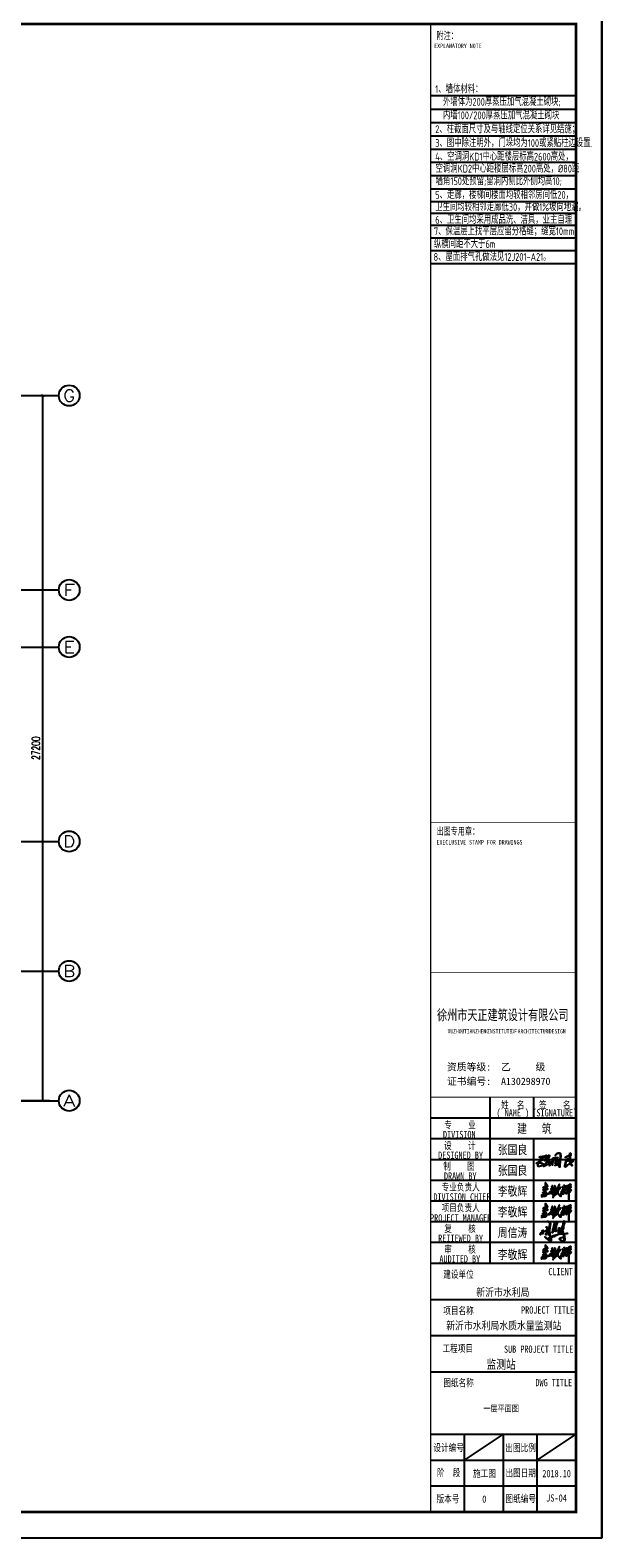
# Model space of a CAD drawing. Header units: inches. Extents: x 224620 to 3435104, y 247406 to 993300.
# Tile 81 of 110: x 312875 to 334909, y 643766 to 701924. Entities that reach past the tile are written whole.
import ezdxf
from ezdxf.enums import TextEntityAlignment as Align

# ---------------------------------------------------------------- set-up
doc = ezdxf.new("R2010")
doc.units = ezdxf.units.IN
doc.header["$MEASUREMENT"] = 0
for name, color, linetype in [('AXIS', 3, 'Continuous'), ('AXIS_TEXT', 7, 'Continuous'), ('PUB_TEXT', 7, 'Continuous'), ('PUB_TITLE', 4, 'Continuous'), ('SHEET_TEXT', 3, 'Continuous'), ('TK', 7, 'Continuous'), ('细线', 135, 'Continuous')]:
    doc.layers.add(name, color=color, linetype=linetype)
doc.styles.add('-宋体', font='txt', dxfattribs={"width": 0.8})
doc.styles.add('_TCH_AXIS', font='COMPLEX', dxfattribs={"bigfont": 'GBCBIG'})
doc.styles.add('_TCH_DIM_T3', font='SIMPLEX', dxfattribs={"width": 0.705882, "bigfont": 'GBCBIG'})
doc.styles.add('COMPLEX', font='COMPLEX')
doc.styles.add('TKHZ1', font='txt', dxfattribs={"width": 0.8})
doc.styles.add('TSSD_Dimension', font='Tssdeng.shx', dxfattribs={"width": 0.7, "bigfont": 'hztxt.shx'})
doc.styles.add('黑体', font='simhei.ttf')
doc.dimstyles.new('_TCH_ARCH&&100', dxfattribs={"dimtxt": 297.5, "dimasz": 100, "dimexe": 250, "dimexo": 300, "dimgap": 126.25, "dimtad": 1, "dimdec": 0, "dimzin": 0, "dimdsep": 46, "dimtxsty": '_TCH_DIM_T3', "dimblk": 'ARCHTICK', "dimcen": 0.09, "dimclrt": 7, "dimazin": 2, "dimtfac": 1, "dimtdec": 0, "dimtix": 1, "dimtmove": 2, "dimatfit": 3, "dimfxl": 1, "dimtolj": 1, "dimtzin": 0, "dimarcsym": 0})

# ---------------------------------------------------------------- blocks, each defined once
blk = doc.blocks.new('李敬辉')
h = blk.add_hatch(color=3)
h.paths.add_polyline_path([(3997, 950), (3920, 887), (3809, 793), (3730, 732), (3680, 669), (3670, 639), (3707, 622), (3817, 678), (3907, 708), (3970, 728), (3990, 743), (3996, 778), (4006, 824), (4012, 887), (4026, 937), (4017, 959)], flags=16)
h.paths.add_polyline_path([(4032, 1341), (3906, 1270), (3844, 1178), (3835, 1138), (3884, 1156), (3964, 1210), (4023, 1252), (4056, 1307)], flags=16)
h.paths.add_polyline_path([(3256, 1743), (3239, 1696), (3258, 1665), (3275, 1637), (3275, 1591), (3284, 1520), (3277, 1464), (3259, 1421), (3246, 1392), (3212, 1377), (3163, 1377), (3103, 1399), (3078, 1426), (3069, 1469), (3038, 1469), (3014, 1453), (3014, 1416), (3040, 1373), (3083, 1317), (3111, 1295), (3148, 1295), (3188, 1306), (3208, 1306), (3215, 1290), (3199, 1251), (3129, 1163), (3066, 1117), (3031, 1080), (2990, 1020), (2990, 980), (3003, 969), (3035, 1020), (3096, 1076), (3142, 1114), (3172, 1138), (3188, 1150), (3209, 1171), (3205, 1145), (3186, 1107), (3176, 1078), (3105, 1013), (3025, 946), (2962, 886), (2916, 846), (2880, 812), (2857, 774), (2851, 744), (2868, 730), (2914, 771), (3024, 864), (3095, 923), (3162, 988), (3200, 1041), (3222, 1053), (3243, 1067), (3270, 1067), (3247, 1030), (3206, 960), (3152, 893), (3048, 780), (2915, 625), (2820, 519), (2736, 377), (2707, 320), (2707, 272), (2718, 253), (2745, 249), (2858, 363), (2963, 495), (3041, 601), (3088, 652), (3116, 687), (3154, 721), (3170, 721), (3184, 707), (3175, 659), (3160, 609), (3147, 547), (3103, 439), (3103, 399), (3135, 384), (3182, 435), (3275, 581), (3338, 676), (3378, 766), (3378, 823), (3364, 834), (3343, 815), (3312, 748), (3275, 694), (3250, 664), (3234, 664), (3234, 707), (3218, 760), (3202, 787), (3172, 799), (3153, 812), (3179, 842), (3250, 929), (3319, 1013), (3341, 1063), (3341, 1107), (3311, 1130), (3282, 1137), (3266, 1131), (3254, 1148), (3273, 1225), (3292, 1259), (3301, 1289), (3335, 1338), (3427, 1418), (3515, 1502), (3560, 1542), (3578, 1592), (3558, 1616), (3526, 1589), (3484, 1558), (3440, 1527), (3401, 1491), (3374, 1469), (3350, 1456), (3337, 1472), (3337, 1534), (3337, 1591), (3328, 1653), (3312, 1690), (3293, 1724)])
h.paths.add_polyline_path([(2399, 950), (2324, 886), (2292, 840), (2298, 804), (2330, 753), (2348, 744), (2367, 785), (2389, 842), (2408, 898), (2408, 924), (2408, 940)], flags=16)
h.paths.add_polyline_path([(2726, 1379), (2628, 1264), (2489, 1113), (2318, 957), (2226, 889), (2165, 831), (2104, 784), (1997, 689), (2046, 668), (2184, 746), (2218, 770), (2264, 716), (2287, 696), (2287, 668), (2279, 641), (2242, 584), (2112, 461), (2008, 361), (1921, 281), (1873, 252), (1824, 186), (1872, 164), (1991, 251), (2139, 383), (2207, 458), (2250, 500), (2296, 552), (2321, 577), (2343, 577), (2377, 503), (2448, 397), (2527, 290), (2627, 189), (2710, 140), (2784, 108), (2854, 101), (2832, 152), (2738, 216), (2653, 296), (2536, 404), (2475, 502), (2432, 579), (2413, 645), (2404, 684), (2437, 807), (2461, 906), (2469, 996), (2497, 1033), (2598, 1129), (2672, 1200), (2749, 1286), (2777, 1329), (2777, 1381)])
h.paths.add_polyline_path([(1690, 731), (1619, 719), (1581, 687), (1558, 632), (1548, 602), (1587, 576), (1663, 612), (1729, 669), (1745, 726), (1710, 742)], flags=16)
h.paths.add_polyline_path([(1183, 736), (1135, 680), (1135, 638), (1188, 631), (1265, 671), (1344, 714), (1416, 757), (1452, 777), (1477, 766), (1477, 657), (1466, 577), (1446, 529), (1446, 489), (1492, 469), (1546, 469), (1627, 509), (1666, 542), (1716, 569), (1800, 611), (1824, 683), (1824, 776), (1789, 814), (1724, 836), (1652, 814), (1589, 754), (1566, 776), (1572, 820), (1640, 889), (1699, 938), (1799, 1002), (1910, 1063), (1967, 1097), (2021, 1122), (2063, 1142), (2097, 1155), (2128, 1145), (2135, 1119), (2057, 959), (1964, 794), (1870, 589), (1838, 503), (1787, 397), (1741, 285), (1721, 228), (1709, 228), (1705, 265), (1694, 299), (1697, 321), (1684, 346), (1673, 360), (1659, 385), (1666, 401), (1660, 415), (1641, 405), (1641, 366), (1657, 320), (1666, 251), (1666, 181), (1666, 123), (1666, 65), (1645, 8), (1645, -29), (1645, -69), (1667, -85), (1699, -69), (1726, -15), (1726, 32), (1737, 83), (1755, 130), (1775, 190), (1814, 304), (1860, 404), (1908, 513), (1944, 579), (1997, 689), (2070, 840), (2158, 998), (2228, 1081), (2316, 1178), (2428, 1344), (2506, 1504), (2572, 1639), (2617, 1733), (2617, 1790), (2589, 1821), (2560, 1810), (2511, 1746), (2429, 1501), (2313, 1303), (2260, 1229), (2233, 1187), (2195, 1227), (2139, 1254), (2094, 1236), (1926, 1150), (1797, 1074), (1564, 939), (1446, 862), (1288, 793), (1232, 768)])
h.paths.add_polyline_path([(1508, 1612), (1472, 1551), (1454, 1489), (1476, 1432), (1499, 1368), (1516, 1323), (1506, 1298), (1496, 1275), (1446, 1256), (1385, 1233), (1346, 1178), (1346, 1147), (1362, 1130), (1410, 1150), (1463, 1178), (1523, 1196), (1540, 1176), (1547, 1106), (1547, 1051), (1562, 1032), (1605, 1047), (1637, 1086), (1637, 1138), (1656, 1166), (1674, 1205), (1692, 1238), (1720, 1266), (1720, 1240), (1720, 1201), (1784, 1236), (1857, 1317), (1938, 1387), (2010, 1446), (2041, 1501), (2041, 1545), (1994, 1545), (1971, 1538), (1962, 1517), (1962, 1501), (1956, 1482), (1946, 1467), (1933, 1463), (1933, 1489), (1943, 1517), (1943, 1540), (1924, 1568), (1912, 1591), (1912, 1610), (1891, 1615), (1884, 1609), (1868, 1597), (1859, 1575), (1873, 1540), (1873, 1518), (1873, 1493), (1854, 1459), (1843, 1441), (1843, 1425), (1804, 1402), (1716, 1368), (1671, 1331), (1651, 1304), (1609, 1304), (1594, 1338), (1594, 1420), (1551, 1471), (1551, 1521), (1566, 1578), (1566, 1619), (1533, 1619)], flags=17)
h.paths.add_polyline_path([(168, 583), (175, 642), (267, 713), (435, 770), (553, 799), (624, 799), (670, 766), (663, 732), (608, 654), (516, 562), (471, 526), (471, 498), (528, 481), (650, 493), (809, 516), (986, 538), (1089, 557), (1146, 573), (1190, 544), (1209, 505), (1179, 451), (1103, 433), (971, 406), (838, 406), (676, 394), (617, 394), (617, 363), (653, 286), (663, 224), (644, 171), (597, 110), (500, 65), (399, 65), (276, 65), (187, 65), (113, 32), (0, 0), (31, 83), (125, 138), (254, 168), (377, 168), (435, 153), (527, 169), (556, 220), (527, 281), (446, 328), (376, 363), (288, 363), (223, 327), (138, 259), (75, 190), (16, 169), (-13, 199), (28, 265), (101, 356), (176, 421), (250, 449), (317, 467), (362, 491), (424, 559), (479, 605), (520, 656), (537, 689), (503, 689), (448, 663), (350, 616), (292, 607), (225, 582), (184, 576)])
h.paths.add_polyline_path([(454, 1236), (413, 1218), (373, 1179), (341, 1153), (323, 1137), (333, 1129), (391, 1139), (443, 1147), (467, 1163), (467, 1193), (467, 1221), (461, 1231)], flags=16)
h.paths.add_polyline_path([(585, 1900), (576, 1780), (576, 1654), (582, 1573), (582, 1527), (593, 1508), (633, 1521), (723, 1567), (788, 1589), (788, 1628), (741, 1727), (669, 1827), (623, 1882)], flags=16)
h.paths.add_polyline_path([(551, 2093), (510, 2034), (510, 1862), (521, 1723), (521, 1632), (521, 1554), (516, 1519), (503, 1492), (450, 1472), (374, 1447), (280, 1421), (207, 1395), (197, 1357), (229, 1324), (367, 1359), (439, 1381), (478, 1381), (500, 1370), (481, 1328), (411, 1299), (365, 1259), (303, 1210), (255, 1158), (215, 1107), (185, 1050), (185, 1017), (252, 1017), (370, 1048), (435, 1058), (448, 1044), (432, 976), (419, 915), (412, 872), (412, 836), (429, 822), (471, 841), (510, 895), (538, 969), (552, 1029), (565, 1083), (636, 1095), (742, 1103), (827, 1114), (890, 1121), (898, 1167), (892, 1200), (840, 1208), (742, 1208), (640, 1183), (591, 1162), (562, 1151), (543, 1162), (543, 1233), (552, 1266), (563, 1302), (577, 1349), (611, 1411), (686, 1450), (792, 1490), (880, 1536), (910, 1581), (878, 1632), (784, 1783), (711, 1896), (631, 2001), (590, 2061)])
h.paths.add_polyline_path([(4309, 1042), (4268, 1084), (4229, 1099), (4220, 1083), (4248, 1025), (4267, 1004), (4250, 960), (4210, 930), (4146, 875), (4101, 829), (4083, 811), (4083, 841), (4091, 910), (4113, 971), (4132, 1020), (4171, 1072), (4207, 1126), (4167, 1146), (4123, 1086), (4108, 1072), (4099, 1119), (4116, 1170), (4123, 1231), (4221, 1309), (4285, 1384), (4311, 1411), (4299, 1453), (4269, 1464), (4256, 1437), (4234, 1406), (4201, 1372), (4163, 1339), (4142, 1317), (4118, 1301), (4102, 1310), (4130, 1365), (4183, 1419), (4214, 1505), (4260, 1619), (4286, 1705), (4290, 1789), (4267, 1825), (4197, 1844), (4083, 1799), (3971, 1735), (3880, 1669), (3814, 1610), (3764, 1574), (3730, 1544), (3716, 1552), (3720, 1592), (3711, 1618), (3692, 1625), (3664, 1595), (3664, 1561), (3664, 1491), (3641, 1407), (3603, 1319), (3568, 1231), (3528, 1142), (3496, 1068), (3463, 1007), (3450, 962), (3450, 932), (3479, 913), (3518, 972), (3581, 1104), (3635, 1226), (3662, 1305), (3694, 1379), (3724, 1459), (3763, 1499), (3888, 1596), (3984, 1656), (4085, 1696), (4152, 1728), (4191, 1735), (4211, 1720), (4197, 1665), (4176, 1595), (4159, 1536), (4142, 1490), (4105, 1467), (4002, 1400), (3919, 1339), (3843, 1278), (3801, 1221), (3772, 1165), (3733, 1098), (3713, 1033), (3745, 1015), (3745, 995), (3782, 948), (3836, 988), (3823, 1038), (3885, 1080), (3966, 1126), (4002, 1150), (4028, 1143), (4028, 1072), (3992, 1011), (3905, 933), (3691, 755), (3588, 642), (3553, 606), (3526, 556), (3526, 503), (3567, 466), (3636, 475), (3747, 539), (3855, 601), (3933, 654), (3960, 654), (3979, 637), (3971, 581), (3967, 513), (3956, 416), (3944, 289), (3944, 132), (3935, 16), (3935, -185), (3935, -326), (3953, -425), (3953, -513), (3978, -562), (3997, -530), (3997, -405), (3997, -280), (4003, -149), (4003, -50), (4003, 47), (4013, 148), (4013, 282), (4018, 353), (4032, 518), (4036, 587), (4041, 625), (4073, 648), (4083, 698), (4092, 729), (4192, 815), (4287, 888), (4327, 955), (4344, 1002)])
for points in [[(168, 583), (175, 642), (267, 713), (435, 770), (553, 799), (624, 799), (670, 766), (663, 732), (608, 654), (516, 562), (471, 526), (471, 498), (528, 481), (650, 493), (809, 516), (986, 538), (1089, 557), (1146, 573), (1190, 544), (1209, 505), (1179, 451), (1103, 433), (971, 406), (838, 406), (676, 394), (617, 394), (617, 363), (653, 286), (663, 224), (644, 171), (597, 110), (500, 65), (399, 65), (276, 65), (187, 65), (113, 32), (0, 0), (31, 83), (125, 138), (254, 168), (377, 168), (435, 153), (527, 169), (556, 220), (527, 281), (446, 328), (376, 363), (288, 363), (223, 327), (138, 259), (75, 190), (16, 169), (-13, 199), (28, 265), (101, 356), (176, 421), (250, 449), (317, 467), (362, 491), (424, 559), (479, 605), (520, 656), (537, 689), (503, 689), (448, 663), (350, 616), (292, 607), (225, 582), (184, 576)], [(551, 2093), (510, 2034), (510, 1862), (521, 1723), (521, 1632), (521, 1554), (516, 1519), (503, 1492), (450, 1472), (374, 1447), (280, 1421), (207, 1395), (197, 1357), (229, 1324), (367, 1359), (439, 1381), (478, 1381), (500, 1370), (481, 1328), (411, 1299), (365, 1259), (303, 1210), (255, 1158), (215, 1107), (185, 1050), (185, 1017), (252, 1017), (370, 1048), (435, 1058), (448, 1044), (432, 976), (419, 915), (412, 872), (412, 836), (429, 822), (471, 841), (510, 895), (538, 969), (552, 1029), (565, 1083), (636, 1095), (742, 1103), (827, 1114), (890, 1121), (898, 1167), (892, 1200), (840, 1208), (742, 1208), (640, 1183), (591, 1162), (562, 1151), (543, 1162), (543, 1233), (552, 1266), (563, 1302), (577, 1349), (611, 1411), (686, 1450), (792, 1490), (880, 1536), (910, 1581), (878, 1632), (784, 1783), (711, 1896), (631, 2001), (590, 2061)], [(454, 1236), (413, 1218), (373, 1179), (341, 1153), (323, 1137), (333, 1129), (391, 1139), (443, 1147), (467, 1163), (467, 1193), (467, 1221), (461, 1231)], [(585, 1900), (576, 1780), (576, 1654), (582, 1573), (582, 1527), (593, 1508), (633, 1521), (723, 1567), (788, 1589), (788, 1628), (741, 1727), (669, 1827), (623, 1882)], [(1183, 736), (1135, 680), (1135, 638), (1188, 631), (1265, 671), (1344, 714), (1416, 757), (1452, 777), (1477, 766), (1477, 657), (1466, 577), (1446, 529), (1446, 489), (1492, 469), (1546, 469), (1627, 509), (1666, 542), (1716, 569), (1800, 611), (1824, 683), (1824, 776), (1789, 814), (1724, 836), (1652, 814), (1589, 754), (1566, 776), (1572, 820), (1640, 889), (1699, 938), (1799, 1002), (1910, 1063), (1967, 1097), (2021, 1122), (2063, 1142), (2097, 1155), (2128, 1145), (2135, 1119), (2057, 959), (1964, 794), (1870, 589), (1838, 503), (1787, 397), (1741, 285), (1721, 228), (1709, 228), (1705, 265), (1694, 299), (1697, 321), (1684, 346), (1673, 360), (1659, 385), (1666, 401), (1660, 415), (1641, 405), (1641, 366), (1657, 320), (1666, 251), (1666, 181), (1666, 123), (1666, 65), (1645, 8), (1645, -29), (1645, -69), (1667, -85), (1699, -69), (1726, -15), (1726, 32), (1737, 83), (1755, 130), (1775, 190), (1814, 304), (1860, 404), (1908, 513), (1944, 579), (1997, 689), (2070, 840), (2158, 998), (2228, 1081), (2316, 1178), (2428, 1344), (2506, 1504), (2572, 1639), (2617, 1733), (2617, 1790), (2589, 1821), (2560, 1810), (2511, 1746), (2429, 1501), (2313, 1303), (2260, 1229), (2233, 1187), (2195, 1227), (2139, 1254), (2094, 1236), (1926, 1150), (1797, 1074), (1564, 939), (1446, 862), (1288, 793), (1232, 768)], [(1508, 1612), (1472, 1551), (1454, 1489), (1476, 1432), (1499, 1368), (1516, 1323), (1506, 1298), (1496, 1275), (1446, 1256), (1385, 1233), (1346, 1178), (1346, 1147), (1362, 1130), (1410, 1150), (1463, 1178), (1523, 1196), (1540, 1176), (1547, 1106), (1547, 1051), (1562, 1032), (1605, 1047), (1637, 1086), (1637, 1138), (1656, 1166), (1674, 1205), (1692, 1238), (1720, 1266), (1720, 1240), (1720, 1201), (1784, 1236), (1857, 1317), (1938, 1387), (2010, 1446), (2041, 1501), (2041, 1545), (1994, 1545), (1971, 1538), (1962, 1517), (1962, 1501), (1956, 1482), (1946, 1467), (1933, 1463), (1933, 1489), (1943, 1517), (1943, 1540), (1924, 1568), (1912, 1591), (1912, 1610), (1891, 1615), (1884, 1609), (1868, 1597), (1859, 1575), (1873, 1540), (1873, 1518), (1873, 1493), (1854, 1459), (1843, 1441), (1843, 1425), (1804, 1402), (1716, 1368), (1671, 1331), (1651, 1304), (1609, 1304), (1594, 1338), (1594, 1420), (1551, 1471), (1551, 1521), (1566, 1578), (1566, 1619), (1533, 1619)], [(1690, 731), (1619, 719), (1581, 687), (1558, 632), (1548, 602), (1587, 576), (1663, 612), (1729, 669), (1745, 726), (1710, 742)], [(2726, 1379), (2628, 1264), (2489, 1113), (2318, 957), (2226, 889), (2165, 831), (2104, 784), (1997, 689), (2046, 668), (2184, 746), (2218, 770), (2264, 716), (2287, 696), (2287, 668), (2279, 641), (2242, 584), (2112, 461), (2008, 361), (1921, 281), (1873, 252), (1824, 186), (1872, 164), (1991, 251), (2139, 383), (2207, 458), (2250, 500), (2296, 552), (2321, 577), (2343, 577), (2377, 503), (2448, 397), (2527, 290), (2627, 189), (2710, 140), (2784, 108), (2854, 101), (2832, 152), (2738, 216), (2653, 296), (2536, 404), (2475, 502), (2432, 579), (2413, 645), (2404, 684), (2437, 807), (2461, 906), (2469, 996), (2497, 1033), (2598, 1129), (2672, 1200), (2749, 1286), (2777, 1329), (2777, 1381)], [(2399, 950), (2324, 886), (2292, 840), (2298, 804), (2330, 753), (2348, 744), (2367, 785), (2389, 842), (2408, 898), (2408, 924), (2408, 940)], [(3256, 1743), (3239, 1696), (3258, 1665), (3275, 1637), (3275, 1591), (3284, 1520), (3277, 1464), (3259, 1421), (3246, 1392), (3212, 1377), (3163, 1377), (3103, 1399), (3078, 1426), (3069, 1469), (3038, 1469), (3014, 1453), (3014, 1416), (3040, 1373), (3083, 1317), (3111, 1295), (3148, 1295), (3188, 1306), (3208, 1306), (3215, 1290), (3199, 1251), (3129, 1163), (3066, 1117), (3031, 1080), (2990, 1020), (2990, 980), (3003, 969), (3035, 1020), (3096, 1076), (3142, 1114), (3172, 1138), (3188, 1150), (3209, 1171), (3205, 1145), (3186, 1107), (3176, 1078), (3105, 1013), (3025, 946), (2962, 886), (2916, 846), (2880, 812), (2857, 774), (2851, 744), (2868, 730), (2914, 771), (3024, 864), (3095, 923), (3162, 988), (3200, 1041), (3222, 1053), (3243, 1067), (3270, 1067), (3247, 1030), (3206, 960), (3152, 893), (3048, 780), (2915, 625), (2820, 519), (2736, 377), (2707, 320), (2707, 272), (2718, 253), (2745, 249), (2858, 363), (2963, 495), (3041, 601), (3088, 652), (3116, 687), (3154, 721), (3170, 721), (3184, 707), (3175, 659), (3160, 609), (3147, 547), (3103, 439), (3103, 399), (3135, 384), (3182, 435), (3275, 581), (3338, 676), (3378, 766), (3378, 823), (3364, 834), (3343, 815), (3312, 748), (3275, 694), (3250, 664), (3234, 664), (3234, 707), (3218, 760), (3202, 787), (3172, 799), (3153, 812), (3179, 842), (3250, 929), (3319, 1013), (3341, 1063), (3341, 1107), (3311, 1130), (3282, 1137), (3266, 1131), (3254, 1148), (3273, 1225), (3292, 1259), (3301, 1289), (3335, 1338), (3427, 1418), (3515, 1502), (3560, 1542), (3578, 1592), (3558, 1616), (3526, 1589), (3484, 1558), (3440, 1527), (3401, 1491), (3374, 1469), (3350, 1456), (3337, 1472), (3337, 1534), (3337, 1591), (3328, 1653), (3312, 1690), (3293, 1724)], [(3997, 950), (3920, 887), (3809, 793), (3730, 732), (3680, 669), (3670, 639), (3707, 622), (3817, 678), (3907, 708), (3970, 728), (3990, 743), (3996, 778), (4006, 824), (4012, 887), (4026, 937), (4017, 959)], [(4032, 1341), (3906, 1270), (3844, 1178), (3835, 1138), (3884, 1156), (3964, 1210), (4023, 1252), (4056, 1307)]]:
    blk.add_lwpolyline(points, close=True)
for points in [[(4267, 1004), (4250, 960), (4210, 930), (4146, 875), (4101, 829), (4083, 811), (4083, 841), (4091, 910), (4113, 971), (4132, 1020), (4171, 1072), (4207, 1126), (4167, 1146), (4123, 1086), (4108, 1072), (4099, 1119), (4116, 1170), (4123, 1231), (4221, 1309), (4285, 1384), (4311, 1411), (4299, 1453), (4269, 1464), (4256, 1437), (4234, 1406), (4201, 1372), (4163, 1339), (4142, 1317), (4118, 1301), (4102, 1310), (4130, 1365), (4183, 1419), (4214, 1505), (4260, 1619), (4286, 1705), (4290, 1789), (4267, 1825), (4197, 1844), (4083, 1799), (3971, 1735), (3880, 1669), (3814, 1610), (3764, 1574), (3730, 1544), (3716, 1552), (3720, 1592), (3711, 1618), (3692, 1625), (3664, 1595), (3664, 1561), (3664, 1491), (3641, 1407), (3603, 1319), (3568, 1231), (3528, 1142), (3496, 1068), (3463, 1007), (3450, 962), (3450, 932), (3479, 913), (3518, 972), (3581, 1104), (3635, 1226), (3662, 1305), (3694, 1379), (3724, 1459), (3763, 1499), (3888, 1596), (3984, 1656), (4085, 1696), (4152, 1728), (4191, 1735), (4211, 1720), (4197, 1665), (4176, 1595), (4159, 1536), (4142, 1490), (4105, 1467), (4002, 1400), (3919, 1339), (3843, 1278), (3801, 1221), (3772, 1165), (3733, 1098), (3713, 1033), (3745, 1015), (3745, 995), (3782, 948), (3836, 988), (3823, 1038), (3885, 1080), (3966, 1126), (4002, 1150), (4028, 1143), (4028, 1072), (3992, 1011), (3905, 933), (3691, 755), (3588, 642), (3553, 606), (3526, 556), (3526, 503), (3567, 466), (3636, 475), (3747, 539), (3855, 601), (3933, 654), (3960, 654), (3979, 637), (3971, 581), (3967, 513), (3956, 416), (3944, 289), (3944, 132), (3935, 16), (3935, -185), (3935, -326), (3953, -425), (3953, -513), (3978, -562), (3997, -530), (3997, -405), (3997, -280), (4003, -149), (4003, -50), (4003, 47), (4013, 148), (4013, 282), (4018, 353), (4032, 518), (4036, 587), (4041, 625), (4073, 648), (4083, 698), (4092, 729), (4192, 815), (4287, 888), (4327, 955), (4344, 1002), (4309, 1042)], [(4309, 1042), (4268, 1084), (4229, 1099), (4220, 1083), (4248, 1025), (4267, 1004)]]:
    blk.add_lwpolyline(points)
blk = doc.blocks.new('A$C1A962DD0')
at = {"linetype": 'Continuous'}
h = blk.add_hatch(color=256, dxfattribs=at)
h.paths.add_polyline_path([(92, 26), (90, 27), (74, 18), (94, 7), (95, 12)], flags=16)
h.paths.add_polyline_path([(91, 31), (90, 32), (88, 32), (78, 24), (80, 23), (90, 27)], flags=17)
h.paths.add_polyline_path([(197, 78), (195, 79), (175, 68), (174, 66), (176, 65), (202, 69), (203, 71), (197, 76)], flags=16)
h.paths.add_polyline_path([(129, 97), (128, 98), (128, 96)], flags=16)
h.paths.add_polyline_path([(134, 103), (132, 104), (129, 99), (130, 98)], flags=16)
h.paths.add_polyline_path([(187, 105), (186, 106), (184, 104), (185, 102)], flags=16)
h.paths.add_polyline_path([(81, 105), (79, 106), (68, 101), (64, 96), (61, 88), (62, 87), (67, 91), (70, 91), (70, 88), (58, 73), (55, 67), (56, 64), (66, 72), (72, 72), (76, 64), (82, 68), (83, 73), (81, 82)], flags=16)
h.paths.add_polyline_path([(190, 108), (189, 110), (187, 107), (188, 106)], flags=16)
h.paths.add_polyline_path([(201, 110), (199, 111), (188, 100), (188, 96), (192, 95), (196, 99)], flags=16)
h.paths.add_polyline_path([(207, 137), (205, 138), (192, 117), (189, 111), (190, 109), (204, 119)], flags=16)
h.paths.add_polyline_path([(214, 171), (212, 172), (212, 157), (215, 162)], flags=16)
h.paths.add_polyline_path([(140, 172), (145, 172), (154, 166), (154, 160), (142, 139), (146, 138), (147, 136), (138, 123), (140, 122), (145, 124), (146, 121), (133, 105), (145, 105), (148, 102), (145, 92), (147, 91), (154, 95), (154, 92), (141, 86), (140, 91), (144, 99), (143, 101), (136, 100), (129, 90), (125, 90), (124, 95), (139, 116), (137, 117), (133, 115), (130, 119), (139, 129), (140, 131), (136, 131), (135, 134), (139, 138), (150, 158), (149, 165), (147, 165), (144, 168), (140, 168), (133, 161), (126, 148), (118, 111), (114, 81), (110, 76), (113, 107), (118, 114), (125, 149), (133, 167)], flags=17)
h.paths.add_polyline_path([(208, 183), (211, 183), (218, 169), (218, 161), (211, 146), (210, 130), (208, 125), (209, 114), (194, 89), (206, 89), (204, 85), (199, 81), (204, 77), (209, 69), (230, 71), (240, 74), (245, 72), (243, 68), (211, 64), (217, 46), (220, 17), (217, 7), (211, 1), (201, 0), (191, 3), (178, 15), (173, 22), (173, 26), (179, 32), (189, 35), (199, 35), (181, 29), (176, 24), (182, 12), (187, 7), (197, 2), (205, 2), (213, 7), (216, 15), (216, 29), (211, 54), (205, 65), (194, 65), (164, 60), (119, 40), (120, 42), (125, 43), (146, 54), (142, 55), (114, 46), (101, 40), (94, 35), (94, 32), (96, 30), (104, 35), (107, 35), (117, 40), (111, 36), (103, 34), (100, 31), (98, 31), (95, 27), (99, 12), (99, 5), (97, 2), (93, 2), (70, 16), (53, 32), (43, 39), (54, 34), (68, 22), (70, 22), (72, 25), (89, 37), (85, 61), (83, 64), (77, 60), (72, 59), (70, 69), (65, 68), (56, 59), (51, 59), (51, 64), (62, 80), (61, 82), (57, 80), (55, 82), (61, 95), (60, 97), (30, 84), (27, 81), (27, 71), (25, 66), (23, 66), (24, 79), (21, 80), (12, 75), (3, 66), (4, 59), (0, 64), (0, 68), (8, 76), (23, 85), (19, 97), (22, 97), (26, 93), (28, 99), (26, 91), (28, 88), (45, 94), (58, 100), (63, 104), (63, 123), (60, 126), (59, 124), (57, 124), (56, 128), (58, 130), (62, 130), (65, 127), (67, 119), (67, 105), (80, 111), (78, 113), (72, 113), (71, 115), (82, 116), (85, 136), (88, 145), (88, 160), (77, 172), (69, 177), (63, 176), (58, 173), (62, 178), (66, 180), (73, 179), (78, 176), (90, 164), (92, 158), (90, 138), (86, 123), (87, 110), (85, 108), (85, 77), (86, 73), (88, 72), (93, 77), (94, 76), (87, 67), (92, 42), (95, 40), (117, 51), (165, 64), (193, 82), (190, 86), (191, 92), (187, 93), (184, 96), (183, 100), (175, 87), (170, 73), (168, 71), (166, 72), (169, 95), (169, 119), (171, 121), (173, 120), (173, 91), (191, 118), (207, 146)])
for points in [[(208, 183), (211, 183), (218, 169), (218, 161), (211, 146), (210, 130), (208, 125), (209, 114), (194, 89), (206, 89), (204, 85), (199, 81), (204, 77), (209, 69), (230, 71), (240, 74), (245, 72), (243, 68), (211, 64), (217, 46), (220, 17), (217, 7), (211, 1), (201, 0), (191, 3), (178, 15), (173, 22), (173, 26), (179, 32), (189, 35), (199, 35), (181, 29), (176, 24), (182, 12), (187, 7), (197, 2), (205, 2), (213, 7), (216, 15), (216, 29), (211, 54), (205, 65), (194, 65), (164, 60), (119, 40), (120, 42), (125, 43), (146, 54), (142, 55), (114, 46), (101, 40), (94, 35), (94, 32), (96, 30), (104, 35), (107, 35), (117, 40), (111, 36), (103, 34), (100, 31), (98, 31), (95, 27), (99, 12), (99, 5), (97, 2), (93, 2), (70, 16), (53, 32), (43, 39), (54, 34), (68, 22), (70, 22), (72, 25), (89, 37), (85, 61), (83, 64), (77, 60), (72, 59), (70, 69), (65, 68), (56, 59), (51, 59), (51, 64), (62, 80), (61, 82), (57, 80), (55, 82), (61, 95), (60, 97), (30, 84), (27, 81), (27, 71), (25, 66), (23, 66), (24, 79), (21, 80), (12, 75), (3, 66), (4, 59), (0, 64), (0, 68), (8, 76), (23, 85), (19, 97), (22, 97), (26, 93), (28, 99), (26, 91), (28, 88), (45, 94), (58, 100), (63, 104), (63, 123), (60, 126), (59, 124), (57, 124), (56, 128), (58, 130), (62, 130), (65, 127), (67, 119), (67, 105), (80, 111), (78, 113), (72, 113), (71, 115), (82, 116), (85, 136), (88, 145), (88, 160), (77, 172), (69, 177), (63, 176), (58, 173), (62, 178), (66, 180), (73, 179), (78, 176), (90, 164), (92, 158), (90, 138), (86, 123), (87, 110), (85, 108), (85, 77), (86, 73), (88, 72), (93, 77), (94, 76), (87, 67), (92, 42), (95, 40), (117, 51), (165, 64), (193, 82), (190, 86), (191, 92), (187, 93), (184, 96), (183, 100), (175, 87), (170, 73), (168, 71), (166, 72), (169, 95), (169, 119), (171, 121), (173, 120), (173, 91), (191, 118), (207, 146), (208, 183)], [(140, 172), (145, 172), (154, 166), (154, 160), (142, 139), (146, 138), (147, 136), (138, 123), (140, 122), (145, 124), (146, 121), (133, 105), (145, 105), (148, 102), (145, 92), (147, 91), (154, 95), (154, 92), (141, 86), (140, 91), (144, 99), (143, 101), (136, 100), (129, 90), (125, 90), (124, 95), (139, 116), (137, 117), (133, 115), (130, 119), (139, 129), (140, 131), (136, 131), (135, 134), (139, 138), (150, 158), (149, 165), (147, 165), (144, 168), (140, 168), (133, 161), (126, 148), (118, 111), (114, 81), (110, 76), (113, 107), (118, 114), (125, 149), (133, 167), (140, 172)], [(207, 137), (205, 138), (192, 117), (189, 111), (190, 109), (204, 119), (207, 137)], [(214, 171), (212, 172), (212, 157), (215, 162), (214, 171)], [(81, 105), (79, 106), (68, 101), (64, 96), (61, 88), (62, 87), (67, 91), (70, 91), (70, 88), (58, 73), (55, 67), (56, 64), (66, 72), (72, 72), (76, 64), (82, 68), (83, 73), (81, 82), (81, 105)], [(92, 26), (90, 27), (74, 18), (94, 7), (95, 12), (92, 26)], [(91, 31), (90, 32), (88, 32), (78, 24), (80, 23), (90, 27), (91, 31)], [(129, 97), (128, 98), (128, 96), (129, 97)], [(134, 103), (132, 104), (129, 99), (130, 98), (134, 103)], [(197, 78), (195, 79), (175, 68), (174, 66), (176, 65), (202, 69), (203, 71), (197, 76), (197, 78)], [(187, 105), (186, 106), (184, 104), (185, 102), (187, 105)], [(190, 108), (189, 110), (187, 107), (188, 106), (190, 108)], [(201, 110), (199, 111), (188, 100), (188, 96), (192, 95), (196, 99), (201, 110)]]:
    blk.add_lwpolyline(points, dxfattribs=at)
blk = doc.blocks.new('张国良')
at = {"linetype": 'Continuous'}
h = blk.add_hatch(color=256, dxfattribs=at)
h.paths.add_polyline_path([(70, 138), (69, 139), (51, 139), (41, 137), (38, 134), (35, 122), (37, 113), (40, 110), (50, 110), (64, 114), (77, 122), (82, 127), (82, 132), (78, 137)], flags=16)
h.paths.add_polyline_path([(221, 144), (221, 146), (219, 147), (208, 139), (212, 137), (222, 137), (223, 140)], flags=16)
h.paths.add_polyline_path([(45, 149), (43, 150), (25, 139), (38, 138)], flags=16)
h.paths.add_polyline_path([(151, 155), (150, 156), (144, 155), (137, 149), (139, 142), (143, 138), (156, 149)], flags=16)
h.paths.add_polyline_path([(366, 158), (365, 159), (344, 158), (342, 155), (347, 144), (350, 143), (365, 155), (367, 157)], flags=16)
h.paths.add_polyline_path([(367, 161), (373, 161), (374, 158), (350, 141), (358, 124), (360, 122), (362, 125), (364, 114), (363, 113), (359, 117), (346, 138), (334, 128), (328, 125), (335, 133), (337, 133), (345, 140), (345, 143), (340, 153), (341, 159)])
h.paths.add_polyline_path([(209, 163), (207, 164), (205, 161), (204, 152), (206, 150)], flags=16)
h.paths.add_polyline_path([(216, 166), (214, 167), (212, 165), (209, 148), (209, 145), (212, 144), (218, 150), (218, 155), (219, 153), (221, 153), (223, 161), (221, 162), (221, 164)], flags=16)
h.paths.add_polyline_path([(76, 172), (77, 173), (68, 173), (63, 169), (60, 164), (64, 164)], flags=16)
h.paths.add_polyline_path([(78, 174), (77, 175), (77, 173)], flags=16)
h.paths.add_polyline_path([(335, 185), (333, 186), (321, 180), (323, 172), (325, 171), (330, 176)], flags=16)
h.paths.add_polyline_path([(333, 189), (335, 190), (338, 187), (338, 183), (319, 160), (317, 160), (317, 163), (322, 172), (321, 175), (318, 177), (313, 173), (307, 156), (299, 117), (299, 107), (301, 106), (323, 123), (325, 123), (310, 109), (308, 109), (303, 103), (300, 102), (296, 106), (296, 119), (309, 171), (317, 181)])
h.paths.add_polyline_path([(217, 189), (216, 190), (216, 188)], flags=16)
h.paths.add_polyline_path([(80, 189), (78, 190), (60, 180), (50, 172), (54, 171), (64, 173)], flags=16)
h.paths.add_polyline_path([(180, 190), (181, 190), (182, 179), (179, 167), (175, 122), (173, 125)])
h.paths.add_polyline_path([(342, 213), (341, 214), (341, 212)], flags=16)
h.paths.add_polyline_path([(142, 213), (141, 214), (128, 205), (117, 185), (117, 182), (113, 175), (119, 175), (128, 182), (141, 200), (143, 206)], flags=16)
h.paths.add_polyline_path([(114, 218), (115, 218), (113, 196), (110, 183), (111, 175), (114, 178), (119, 193), (125, 204), (131, 211), (139, 216), (143, 216), (147, 211), (147, 207), (135, 185), (126, 177), (131, 175), (132, 168), (123, 150), (117, 145), (93, 113), (96, 111), (102, 113), (111, 120), (139, 135), (139, 138), (135, 146), (136, 154), (144, 157), (154, 156), (158, 150), (155, 144), (144, 135), (153, 117), (150, 115), (142, 132), (140, 133), (100, 110), (89, 109), (97, 123), (101, 125), (104, 133), (124, 157), (130, 170), (130, 173), (128, 175), (116, 172), (103, 164), (99, 164), (100, 167), (108, 171), (107, 180), (110, 189), (110, 199), (113, 212), (110, 213), (88, 195), (73, 180), (74, 177), (86, 179), (86, 176), (71, 165), (53, 156), (43, 142), (44, 139), (54, 142), (67, 142), (82, 137), (85, 134), (86, 128), (80, 120), (68, 113), (52, 108), (39, 108), (35, 112), (33, 118), (34, 125), (38, 135), (24, 136), (21, 138), (21, 140), (54, 159), (61, 169), (49, 170), (47, 171), (47, 173), (56, 180), (65, 184), (91, 201), (90, 203), (70, 202), (50, 198), (48, 199), (56, 201), (58, 203), (81, 206), (90, 206), (96, 204)])
h.paths.add_polyline_path([(229, 238), (239, 238), (252, 235), (254, 233), (255, 209), (249, 158), (247, 110), (245, 108), (245, 100), (242, 100), (236, 115), (229, 125), (208, 119), (198, 118), (202, 121), (224, 126), (228, 129), (225, 135), (211, 135), (201, 137), (199, 141), (204, 142), (204, 163), (211, 170), (216, 188), (214, 190), (203, 189), (197, 192), (196, 195), (203, 193), (227, 194), (226, 191), (218, 187), (214, 176), (214, 170), (220, 168), (226, 160), (226, 155), (220, 147), (222, 145), (224, 147), (227, 145), (225, 146), (223, 142), (230, 130), (239, 132), (241, 131), (232, 126), (242, 109), (244, 117), (244, 138), (252, 200), (252, 231), (250, 233), (241, 235), (228, 235), (218, 230), (206, 219), (204, 215), (205, 220), (213, 229), (223, 236)])
h.paths.add_polyline_path([(344, 240), (348, 237), (351, 233), (351, 231), (347, 231), (347, 229), (352, 224), (352, 213), (347, 206), (345, 192), (345, 169), (342, 162), (339, 162), (342, 168), (343, 199), (345, 208), (348, 213), (345, 214), (343, 211), (341, 211), (340, 213), (322, 207), (307, 199), (301, 194), (298, 195), (316, 207), (344, 218), (345, 220), (341, 223), (340, 227), (342, 227), (345, 223), (345, 230), (347, 232), (344, 237)])
for points in [[(114, 218), (115, 218), (113, 196), (110, 183), (111, 175), (114, 178), (119, 193), (125, 204), (131, 211), (139, 216), (143, 216), (147, 211), (147, 207), (135, 185), (126, 177), (131, 175), (132, 168), (123, 150), (117, 145), (93, 113), (96, 111), (102, 113), (111, 120), (139, 135), (139, 138), (135, 146), (136, 154), (144, 157), (154, 156), (158, 150), (155, 144), (144, 135), (153, 117), (150, 115), (142, 132), (140, 133), (100, 110), (89, 109), (97, 123), (101, 125), (104, 133), (124, 157), (130, 170), (130, 173), (128, 175), (116, 172), (103, 164), (99, 164), (100, 167), (108, 171), (107, 180), (110, 189), (110, 199), (113, 212), (110, 213), (88, 195), (73, 180), (74, 177), (86, 179), (86, 176), (71, 165), (53, 156), (43, 142), (44, 139), (54, 142), (67, 142), (82, 137), (85, 134), (86, 128), (80, 120), (68, 113), (52, 108), (39, 108), (35, 112), (33, 118), (34, 125), (38, 135), (24, 136), (21, 138), (21, 140), (54, 159), (61, 169), (49, 170), (47, 171), (47, 173), (56, 180), (65, 184), (91, 201), (90, 203), (70, 202), (50, 198), (48, 199), (56, 201), (58, 203), (81, 206), (90, 206), (96, 204), (114, 218)], [(45, 149), (43, 150), (25, 139), (38, 138), (45, 149)], [(80, 189), (78, 190), (60, 180), (50, 172), (54, 171), (64, 173), (80, 189)], [(76, 172), (77, 173), (68, 173), (63, 169), (60, 164), (64, 164), (76, 172)], [(78, 174), (77, 175), (77, 173), (78, 174)], [(142, 213), (141, 214), (128, 205), (117, 185), (117, 182), (113, 175), (119, 175), (128, 182), (141, 200), (143, 206), (142, 213)], [(151, 155), (150, 156), (144, 155), (137, 149), (139, 142), (143, 138), (156, 149), (151, 155)], [(180, 190), (181, 190), (182, 179), (179, 167), (175, 122), (173, 125), (180, 190)], [(229, 238), (239, 238), (252, 235), (254, 233), (255, 209), (249, 158), (247, 110), (245, 108), (245, 100), (242, 100), (236, 115), (229, 125), (208, 119), (198, 118), (202, 121), (224, 126), (228, 129), (225, 135), (211, 135), (201, 137), (199, 141), (204, 142), (204, 163), (211, 170), (216, 188), (214, 190), (203, 189), (197, 192), (196, 195), (203, 193), (227, 194), (226, 191), (218, 187), (214, 176), (214, 170), (220, 168), (226, 160), (226, 155), (220, 147), (222, 145), (224, 147), (227, 145), (225, 146), (223, 142), (230, 130), (239, 132), (241, 131), (232, 126), (242, 109), (244, 117), (244, 138), (252, 200), (252, 231), (250, 233), (241, 235), (228, 235), (218, 230), (206, 219), (204, 215), (205, 220), (213, 229), (223, 236), (229, 238)], [(209, 163), (207, 164), (205, 161), (204, 152), (206, 150), (209, 163)], [(221, 144), (221, 146), (219, 147), (208, 139), (212, 137), (222, 137), (223, 140), (221, 144)], [(216, 166), (214, 167), (212, 165), (209, 148), (209, 145), (212, 144), (218, 150), (218, 155), (219, 153), (221, 153), (223, 161), (221, 162), (221, 164), (216, 166)], [(217, 189), (216, 190), (216, 188), (217, 189)], [(333, 189), (335, 190), (338, 187), (338, 183), (319, 160), (317, 160), (317, 163), (322, 172), (321, 175), (318, 177), (313, 173), (307, 156), (299, 117), (299, 107), (301, 106), (323, 123), (325, 123), (310, 109), (308, 109), (303, 103), (300, 102), (296, 106), (296, 119), (309, 171), (317, 181), (333, 189)], [(344, 240), (348, 237), (351, 233), (351, 231), (347, 231), (347, 229), (352, 224), (352, 213), (347, 206), (345, 192), (345, 169), (342, 162), (339, 162), (342, 168), (343, 199), (345, 208), (348, 213), (345, 214), (343, 211), (341, 211), (340, 213), (322, 207), (307, 199), (301, 194), (298, 195), (316, 207), (344, 218), (345, 220), (341, 223), (340, 227), (342, 227), (345, 223), (345, 230), (347, 232), (344, 237), (344, 240)], [(335, 185), (333, 186), (321, 180), (323, 172), (325, 171), (330, 176), (335, 185)], [(367, 161), (373, 161), (374, 158), (350, 141), (358, 124), (360, 122), (362, 125), (364, 114), (363, 113), (359, 117), (346, 138), (334, 128), (328, 125), (335, 133), (337, 133), (345, 140), (345, 143), (340, 153), (341, 159), (367, 161)], [(342, 213), (341, 214), (341, 212), (342, 213)], [(366, 158), (365, 159), (344, 158), (342, 155), (347, 144), (350, 143), (365, 155), (367, 157), (366, 158)], [(70, 138), (69, 139), (51, 139), (41, 137), (38, 134), (35, 122), (37, 113), (40, 110), (50, 110), (64, 114), (77, 122), (82, 127), (82, 132), (78, 137), (70, 138)]]:
    blk.add_lwpolyline(points, dxfattribs=at)
blk = doc.blocks.new('wrtgtg')
at = {"color": 4}
for p, q in [((7804, -4841), (7804, 52559)), ((7804, -2434), (7804, -2434)), ((2146, -4841), (7804, -4841))]:
    blk.add_line(p, q, dxfattribs=at)
at = {"color": 251}
for p, q in [((5004, -1841), (3504, -2841)), ((7804, -1841), (6304, -2841))]:
    blk.add_line(p, q, dxfattribs=at)
at = {"layer": 'PUB_TITLE'}
for p, q in [((8804, 53559), (8804, -5841)), ((7804, -4841), (7804, 52559)), ((4504, 4748), (4504, 11159)), ((6187, 10359), (6187, 11159)), ((2204, 10359), (7804, 10359)), ((2204, 9559), (7804, 9559)), ((6187, 4748), (6187, 9559)), ((2204, 8759), (7804, 8759)), ((2204, 7959), (7804, 7959)), ((2204, 7159), (7804, 7159)), ((2204, 6359), (7804, 6359)), ((2204, 5559), (7804, 5559)), ((2204, 4759), (7804, 4759)), ((2204, 4759), (7804, 4759)), ((2204, 3359), (7804, 3359)), ((2204, 1959), (7804, 1959)), ((2204, 559), (7804, 559)), ((2204, -1841), (7804, -1841)), ((3504, -1841), (3504, -4841)), ((5004, -1841), (5004, -4841)), ((6304, -1841), (6304, -4841)), ((2204, -2841), (7804, -2841)), ((2204, -3841), (7804, -3841))]:
    blk.add_line(p, q, dxfattribs=at)
blk.add_lwpolyline([(-75296, -5841), (8804, -5841), (8804, 53559), (-75296, 53559)], close=True, dxfattribs=at)
at = {"layer": 'PUB_TITLE', "const_width": 100}
blk.add_lwpolyline([(-72796, -4841), (7804, -4841), (7804, 52559), (-72796, 52559)], close=True, dxfattribs=at)
at = {"layer": 'PUB_TITLE'}
for points, const_width in [([(2204, -4841), (2204, 52559)], 50), ([(2204, 21759), (7804, 21759)], 29.7), ([(2204, 15959), (7804, 15959)], 29.7), ([(2204, 11159), (7804, 11159)], 29.7), ([(2204, 4759), (7804, 4759)], 29.7)]:
    blk.add_lwpolyline(points, dxfattribs=dict(at, const_width=const_width))
at = {"linetype": 'Continuous', "xscale": 4, "yscale": 4, "zscale": 4}
blk.add_blockref('张国良', (6200, 8052), dxfattribs=at)
for name, p, xscale, yscale, zscale in [('李敬辉', (6484, 7310), 0.264000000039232, 0.264000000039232, 0.264000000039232), ('李敬辉', (6484, 6510), 0.264000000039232, 0.264000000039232, 0.264000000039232), ('A$C1A962DD0', (6423, 5598), 4.320000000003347, 4.320000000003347, 4.320000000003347), ('李敬辉', (6484, 4910), 0.264000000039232, 0.264000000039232, 0.264000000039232)]:
    blk.add_blockref(name, p, dxfattribs=dict(xscale=xscale, yscale=yscale, zscale=zscale))
at = {"style": '黑体', "width": 0.8}
for s, height, p in [('XUZHOU', 164.3, (2858, 13617)), ('TIANZHENG', 164.3, (3491, 13617)), ('INSTITUTE', 164.3, (4385, 13617)), ('OF', 164.3, (5314, 13617)), ('ARCHITECTURE', 164.29, (5561, 13617)), ('DESIGN', 164.3, (6764, 13617))]:
    blk.add_text(s, height=height, dxfattribs=at).set_placement(p)
at = {"layer": 'SHEET_TEXT', "style": '-宋体', "width": 0.75}
blk.add_text('徐州市天正建筑设计有限公司', height=400, dxfattribs=at).set_placement((4987, 14131), align=Align.CENTER)
at = {"layer": 'TK'}
for s, height, style, width, p in [('EXPLANATORY NOTE', 175, 'TKHZ1', 0.8, (3257, 51710)), ('姓  名', 280, '-宋体', 0.75, (5373, 10869)), ('签    名', 280, '-宋体', 0.75, (6990, 10869)), ('( NAME )', 280, '-宋体', 0.75, (5373, 10533)), ('(SIGNATURE)', 280, '-宋体', 0.75, (6990, 10533)), ('DIVISION ', 280, '-宋体', 0.75, (3388, 9719)), ('专    业', 280, '-宋体', 0.75, (3339, 10099)), ('设    计', 280, '-宋体', 0.75, (3331, 9299)), ('张国良', 350, 'TKHZ1', 0.8, (5362, 9141)), ('DESIGNED BY', 280, '-宋体', 0.75, (3360, 8921)), ('DRAWN BY', 280, '-宋体', 0.75, (3347, 8116)), ('制    图    ', 280, '-宋体', 0.75, (3611, 8503)), ('张国良', 350, 'TKHZ1', 0.8, (5362, 8341)), ('专业负责人', 280, '-宋体', 0.75, (3364, 7700)), ('李敬辉', 350, 'TKHZ1', 0.8, (5362, 7541)), ('DIVISION CHIEF', 280, '-宋体', 0.75, (3410, 7311)), ('项目负责人', 280, '-宋体', 0.75, (3364, 6900)), ('李敬辉', 350, 'TKHZ1', 0.8, (5362, 6741)), ('PROJECT MANAGER', 280, '-宋体', 0.75, (3364, 6501)), ('REIIEWED BY', 280, '-宋体', 0.75, (3361, 5715)), ('复    核', 280, '-宋体', 0.75, (3339, 6100)), ('周信涛', 350, 'TKHZ1', 0.8, (5362, 5941)), ('审    核', 280, '-宋体', 0.75, (3338, 5300)), ('李敬辉', 350, 'TKHZ1', 0.8, (5362, 5094)), ('AUDITED BY', 280, '-宋体', 0.75, (3330, 4916)), ('工程项目', 280, '-宋体', 0.75, (3252, 1473)), ('SUB PROJECT TITLE', 280, '-宋体', 0.75, (6369, 1438))]:
    blk.add_text(s, height=height, dxfattribs=dict(at, style=style, width=width)).set_placement(p, align=Align.MIDDLE)
for s, height, style, width, p in [('附注：', 280, 'TKHZ1', 0.7, (2431, 51973)), ('出图专用章：', 280, 'TKHZ1', 0.7, (2431, 21279)), ('EXECLUSIVE STAMP FOR DRAWINGS', 175, 'TKHZ1', 0.8, (2431, 20904)), ('建设单位', 280, '-宋体', 0.75, (2693, 4184)), ('CLIENT', 280, '-宋体', 0.75, (6743, 4289, 0)), ('项目名称', 280, '-宋体', 0.75, (2692, 2782)), ('PROJECT TITLE', 280, '-宋体', 0.75, (5693, 2808, 0)), ('图纸名称', 280, '-宋体', 0.75, (2695, 2)), ('DWG TITLE', 280, '-宋体', 0.75, (6245, 7, 0)), ('设计编号', 280, '-宋体', 0.75, (2313, -2504, 0)), ('出图比例', 280, '-宋体', 0.75, (5084, -2507, 0)), ('阶  段', 280, '-宋体', 0.75, (2449, -3467, 0)), ('施工图', 280, '-宋体', 0.75, (3839, -3495, 0)), ('出图日期', 280, '-宋体', 0.75, (5087, -3478, 0)), ('版本号', 280, '-宋体', 0.75, (2433, -4475, 0)), ('0', 280, '-宋体', 0.75, (4197, -4483, 0)), ('图纸编号', 280, '-宋体', 0.75, (5091, -4469, 0))]:
    blk.add_text(s, height=height, dxfattribs=dict(at, style=style, width=width)).set_placement(p)
at = {"layer": 'TK', "style": '-宋体'}
for s, p in [('资质等级:  乙     级', (2836, 12185)), ('证书编号:  A130298970', (2836, 11630))]:
    blk.add_text(s, height=280, dxfattribs=at).set_placement(p)
at = {"layer": 'TK'}
for s, height, style, width, p in [('建   筑', 350, 'TKHZ1', 0.8, (6205, 9774)), ('新沂市水利局', 304.9, 'TKHZ1', 0.8, (4991, 3479)), ('新沂市水利局水质水量监测站', 304.92, 'TKHZ1', 0.8, (5024, 2192)), ('监测站', 350, 'TKHZ1', 0.8, (4923, 680)), ('2018.10', 280, '-宋体', 0.75, (7062, -3501))]:
    blk.add_text(s, height=height, dxfattribs=dict(at, style=style, width=width)).set_placement(p, align=Align.CENTER)
blk = doc.blocks.new('_ArchTick')
at = {"color": 0, "linetype": 'ByBlock', "const_width": 0.4}
blk.add_lwpolyline([(-0.5, -0.5), (0.5, 0.5)], dxfattribs=at)
blk = doc.blocks.new('*D836')
at = {"layer": 'AXIS', "color": 0, "lineweight": -2}
for p, q in [((310368, 687830), (313618, 687830)), ((313368, 660630), (313368, 687830)), ((310368, 660630), (313618, 660630))]:
    blk.add_line(p, q, dxfattribs=at)
at = {"layer": 'Defpoints', "color": 0}
for p in [(310068, 687830), (313368, 687830), (310068, 660630)]:
    blk.add_point(p, dxfattribs=at)
at = {"layer": 'AXIS', "color": 0, "lineweight": -2, "xscale": 100, "yscale": 100, "zscale": 100}
for p, rotation in [((313368, 687830), 90), ((313368, 660630), 270)]:
    blk.add_blockref('_ArchTick', p, dxfattribs=dict(at, rotation=rotation))
at = {"layer": 'AXIS', "color": 7, "insert": (313093, 674230), "char_height": 297.5, "attachment_point": 5, "rotation": 90, "style": '_TCH_DIM_T3'}
blk.add_mtext('\\A1;27200', dxfattribs=at)
blk = doc.blocks.new('_AXISO')
blk.add_circle((0, 0), 0.5)
at = {"layer": 'AXIS_TEXT', "style": 'COMPLEX', "width": 1.041667}
blk.add_attdef('A', text='', height=0.56, dxfattribs=at).set_placement((-0.25, -0.28), (0.25, -0.28), align=Align.FIT)

msp = doc.modelspace()

# ---------------------------------------------------------------- linework, layer by layer
at = {"layer": 'AXIS'}
for p, q in [((309977.6, 687829.7), (313977.6, 687829.7)), ((309977.6, 680329.7), (313977.6, 680329.7)), ((309977.6, 678129.7), (313977.6, 678129.7)), ((309977.6, 670629.7), (313977.6, 670629.7)), ((309977.6, 665629.7), (313977.6, 665629.7)), ((309977.6, 660629.7), (313977.6, 660629.7))]:
    msp.add_line(p, q, dxfattribs=at)
at = {"layer": '细线'}
for points in [[(328309, 699398.7), (333909, 699398.7)], [(328309, 698872.2), (333909, 698872.2)], [(328309, 698360.9), (333909, 698360.9)], [(328309, 698360.9), (333909, 698360.9)], [(328309, 698360.9), (333909, 698360.9)], [(328309, 697849.6), (333909, 697849.6)], [(328309, 697338.3), (333909, 697338.3)], [(328309, 696827), (333909, 696827)], [(328309, 696315.7), (333909, 696315.7)], [(328309, 695804.4), (333909, 695804.4)], [(328309, 695320.2), (333909, 695320.2)], [(328309, 694862.4), (333909, 694862.4)], [(328309, 694404.6), (333909, 694404.6)], [(328309, 694404.6), (333909, 694404.6)], [(328309, 693911.7), (333909, 693911.7)], [(328309, 693418.8), (333909, 693418.8)], [(328309, 692929), (333909, 692929)]]:
    msp.add_lwpolyline(points, dxfattribs=at)

# ---------------------------------------------------------------- block references
msp.add_blockref('wrtgtg', (326104.7, 649607.2))
at = {"layer": 'AXIS'}
ref = msp.add_blockref('_AXISO', (314377.6, 687829.7), dxfattribs=dict(at, xscale=800, yscale=800, zscale=800))
ref.add_attrib('A', 'G', dxfattribs={"layer": 'AXIS_TEXT', "height": 452.5, "style": '_TCH_AXIS', "width": 1.4}).set_placement((314151.3, 687603.4), (314603.9, 687603.4), align=Align.FIT)
ref = msp.add_blockref('_AXISO', (314377.6, 680329.7), dxfattribs=dict(at, xscale=800, yscale=800, zscale=800))
ref.add_attrib('A', 'F', dxfattribs={"layer": 'AXIS_TEXT', "height": 452.5, "style": '_TCH_AXIS', "width": 1.615385}).set_placement((314151.3, 680103.4), (314603.9, 680103.4), align=Align.FIT)
ref = msp.add_blockref('_AXISO', (314377.6, 678129.7), dxfattribs=dict(at, xscale=800, yscale=800, zscale=800))
ref.add_attrib('A', 'E', dxfattribs={"layer": 'AXIS_TEXT', "height": 452.5, "style": '_TCH_AXIS', "width": 1.615385}).set_placement((314151.3, 677903.4), (314603.9, 677903.4), align=Align.FIT)
ref = msp.add_blockref('_AXISO', (314377.6, 670629.7), dxfattribs=dict(at, xscale=800, yscale=800, zscale=800))
ref.add_attrib('A', 'D', dxfattribs={"layer": 'AXIS_TEXT', "height": 452.5, "style": '_TCH_AXIS', "width": 1.5}).set_placement((314151.3, 670403.4), (314603.9, 670403.4), align=Align.FIT)
ref = msp.add_blockref('_AXISO', (314377.6, 665629.7), dxfattribs=dict(at, xscale=800, yscale=800, zscale=800))
ref.add_attrib('A', 'B', dxfattribs={"layer": 'AXIS_TEXT', "height": 452.5, "style": '_TCH_AXIS', "width": 1.5}).set_placement((314151.3, 665403.4), (314603.9, 665403.4), align=Align.FIT)
ref = msp.add_blockref('_AXISO', (314377.6, 660629.7), dxfattribs=dict(at, xscale=800, yscale=800, zscale=800))
ref.add_attrib('A', 'A', dxfattribs={"layer": 'AXIS_TEXT', "height": 452.5, "style": '_TCH_AXIS', "width": 1.3125}).set_placement((314151.3, 660403.4), (314603.9, 660403.4), align=Align.FIT)

# ---------------------------------------------------------------- texts
at = {"style": 'TKHZ1', "width": 0.8}
msp.add_text('一层平面图 ', height=245, dxfattribs=at).set_placement((331109, 648633.8), align=Align.CENTER)
at = {"layer": 'PUB_TEXT', "style": 'TSSD_Dimension', "width": 0.7}
for s, p in [('1、墙体材料：', (328488.5, 699497.5)), ('外墙体为200厚蒸压加气混凝土砌块;', (328788, 699006.4, 0)), ('内墙100/200厚蒸压加气混凝土砌块', (328784.9, 698487.7, 0)), ('2、柱截面尺寸及与轴线定位关系详见结施；', (328488.5, 697951.8)), ('3、图中除注明外，门垛均为100或紧贴柱边设置.', (328488.5, 697418.9)), ('4、空调洞KD1中心距楼层标高2600高处，', (328488.5, 696894)), ('空调洞KD2中心距楼层标高200高处，%%C80距', (328501.7, 696432.5)), ('墙角150处预留;留洞内侧比外侧均高10;', (328503.5, 695948.5)), ('5、走廊，楼梯间楼面均较相邻房间低20，', (328488.5, 695418.1)), ('卫生间均较相邻走廊低30，并做1%%%坡向地漏。', (328488.5, 694947.9)), ('6、卫生间均采用成品洗、洁具，业主自理', (328488.5, 694457.8)), ('纵横间距不大于6m', (328437.5, 693524.2)), ('7、保温层上找平层应留分格缝；缝宽10mm', (328437.5, 694015.2)), ('8、屋面排气孔做法见12J201-A21。', (328423.9, 693024.5))]:
    msp.add_text(s, height=300, dxfattribs=at).set_placement(p)
at = {"layer": 'TK', "style": 'TKHZ1', "width": 0.8}
msp.add_text('JS-04', height=280, dxfattribs=at).set_placement((333162.6, 645164.2), align=Align.CENTER)

# ---------------------------------------------------------------- dimensions: what is measured, and where the dimension line sits
at = {"layer": 'AXIS'}
dim = msp.add_aligned_dim(p1=(310068, 660629.7), p2=(310068, 687829.7), distance=-3300, dimstyle='_TCH_ARCH&&100', dxfattribs=at)
dim.commit()
dim.dimension.update_dxf_attribs({"geometry": '*D836', "text_midpoint": (313093, 674229.7)})

doc.saveas('drawing.dxf')
